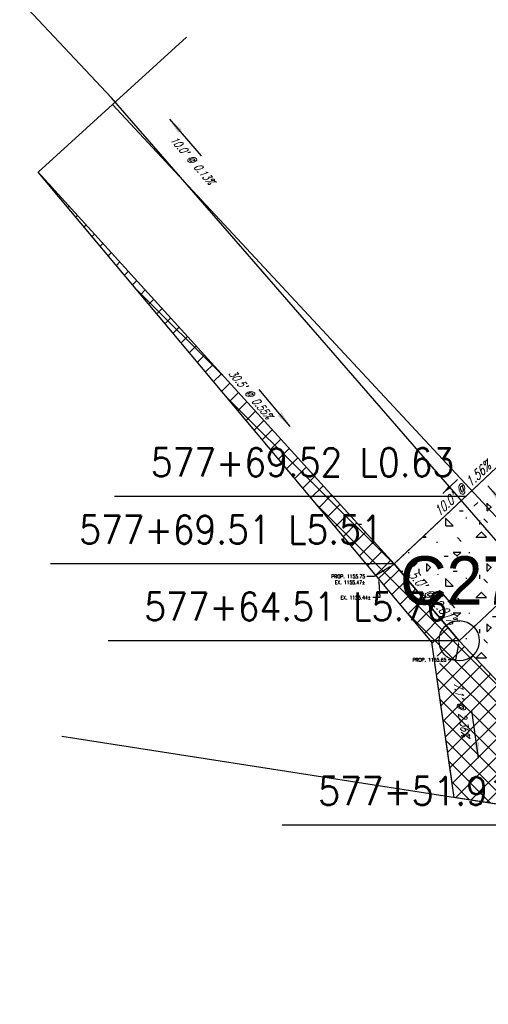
# Model space of a CAD drawing. Extents: x 167754 to 212748, y 396132 to 454338.
# Tile 8 of 150: x 175365 to 175388, y 419418 to 419467. Entities that reach past the tile are written whole.
import ezdxf
from ezdxf import colors
from ezdxf.entities.mleader import LeaderData, LeaderLine
from ezdxf.enums import TextEntityAlignment as Align
from ezdxf.math import Vec2, Vec3

# ---------------------------------------------------------------- set-up
doc = ezdxf.new("R2010")
doc.units = 0
doc.header["$MEASUREMENT"] = 0
doc.layers.get('0').update_dxf_attribs({"linetype": 'CONTINUOUS'})
for name, color, linetype, plot in [('0_3DP_MAT', 181, 'CONTINUOUS', False), ('0_EX. 3DP', 31, 'CONTINUOUS', False), ('0_QUANTITIES_PAVEMENT REMOVED', 130, 'CONTINUOUS', False)]:
    doc.layers.add(name, color=color, linetype=linetype, plot=plot)
for name, color, linetype in [('0_PNTS', 1, 'CONTINUOUS'), ('PNTDESC', 3, 'CONTINUOUS'), ('PNTELEV', 5, 'CONTINUOUS'), ('PNTNO', 7, 'CONTINUOUS'), ('PV_P_CURB_RAMP', 3, 'CONTINUOUS'), ('PV_P_CURB_RAMP_HATCH', 3, 'CONTINUOUS'), ('PV_P_GRADE_BREAKS', 3, 'CONTINUOUS'), ('PV_P_SAW_CUT_LINE', 110, 'CONTINUOUS'), ('SC_SCRATCH-6', 6, 'CONTINUOUS')]:
    doc.layers.add(name, color=color, linetype=linetype)
doc.styles.add('PTXT', font='TXT')
doc.styles.add('romans', font='romans.shx', dxfattribs={"width": 0.75, "oblique": 22.5})
doc.styles.get("Standard").update_dxf_attribs({"font": 'romans.shx', "width": 0.9})
doc.dimstyles.new('4P', dxfattribs={"dimscale": 4, "dimtxt": 0.14, "dimasz": 0.14, "dimexe": 0.05, "dimexo": 0.05, "dimgap": 0.05, "dimtad": 1, "dimzin": 0, "dimdsep": 46, "dimtxsty": 'romans', "dimcen": 0, "dimdle": 0.1, "dimclrd": 1, "dimclre": 1, "dimclrt": 7, "dimaunit": 1, "dimadec": 4, "dimazin": 0, "dimtfac": 1, "dimtmove": 0, "dimatfit": 2, "dimfxl": 1, "dimtvp": 1, "dimtolj": 1, "dimtzin": 0, "dimarcsym": 0})

# ---------------------------------------------------------------- blocks, each defined once
blk = doc.blocks.new('SPT4')
at = {"color": 0, "linetype": 'Continuous'}
blk.add_circle((0, 0), 0.5, dxfattribs=at)
blk = doc.blocks.new('SRVPNO1')
at = {"layer": 'PNTDESC', "style": 'PTXT'}
blk.add_attdef('DESC2', text='', height=1, dxfattribs=at).set_placement((0, -1.75), align=Align.CENTER)
at = {"layer": 'PNTELEV', "style": 'PTXT'}
blk.add_attdef('ELEV2', (1.5, -0.5), '', height=1, dxfattribs=at)
at = {"layer": 'PNTNO', "style": 'PTXT'}
blk.add_attdef('PT#', text='', height=1, dxfattribs=at).set_placement((0, 0.75), align=Align.CENTER)

msp = doc.modelspace()

# ---------------------------------------------------------------- linework, layer by layer
at = {"layer": '0_3DP_MAT'}
for points, elevation in [([(175365.768, 419459.591), (175373.131, 419466.306)], 1155.587), ([(175404.022, 419425.765), (175369.449, 419462.948)], 1155.351)]:
    msp.add_lwpolyline(points, dxfattribs=dict(at, elevation=elevation))
at = {"layer": '0_EX. 3DP'}
for points in [[(175401.053, 419426.813, 1155.844), (175375.923, 419455.775, 1155.68), (175369.401, 419463.292, 1155.667), (175335.667, 419499.211, 1155.831)], [(175386.32, 419429.226, 1155.253), (175385.306, 419436.227, 1155.42), (175365.768, 419459.591, 1155.587)], [(175366.943, 419431.543, 1154.493), (175413.375, 419424.308, 1156.152), (175465.332, 419418.218, 1156.242)]]:
    msp.add_polyline3d(points, dxfattribs=at)

# ---------------------------------------------------------------- texts
at = {"layer": '0_3DP_MAT', "color": 211, "style": 'romans', "oblique": 22.5, "width": 0.75}
for s, rotation, p in [("10.0' @ 1.56%", 43.2822, (175386.979, 419443.674)), ("5.0' @ 2.01%", 310.189, (175385.175, 419438.309))]:
    msp.add_text(s, height=0.48, rotation=rotation, dxfattribs=at).set_placement(p, align=Align.CENTER)
at = {"layer": '0_EX. 3DP', "style": 'romans', "oblique": 22.5, "width": 0.75}
for s, rotation, p in [("10.0' @ 0.13%", 310.9474, (175373.266, 419460.058)), ("30.5' @ 0.55%", 309.9038, (175376.151, 419448.422)), ("7.1' @ 2.36%", 278.2412, (175386.605, 419432.841))]:
    msp.add_text(s, height=0.4, rotation=rotation, dxfattribs=at).set_placement(p, align=Align.CENTER)
at = {"layer": 'SC_SCRATCH-6', "width": 0.9}
for s, height, p in [('577+69.52 L0.63', 1.4, (175386.421, 419445.165)), ('577+69.51 L5.51', 1.4, (175382.867, 419441.819)), ('577+72.04 L5.36', 0.014, (175381.808, 419442.086, 1144.084)), ('577+51.91 L5.72', 1.4, (175394.735, 419428.824))]:
    msp.add_text(s, height=height, dxfattribs=at).set_placement(p, align=Align.MIDDLE_RIGHT)

# ---------------------------------------------------------------- leaders
at = {"layer": '0_3DP_MAT', "color": 211}
for points in [[(175385.853, 419443.618), (175386.581, 419444.304)], [(175386.455, 419437.927), (175385.81, 419438.691)]]:
    msp.add_leader(points, dimstyle='4P', override={"dimscale": 20, "dimtxt": 0.12, "dimasz": 0.024, "dimdec": 2}, dxfattribs=at)
at = {"layer": '0_EX. 3DP'}
for points in [[(175372.282, 419462.224), (175373.855, 419460.411)], [(175378.272, 419446.94), (175376.732, 419448.781)], [(175388.094, 419444), (175389.667, 419442.188)], [(175387.634, 419430.453), (175387.29, 419432.828)]]:
    msp.add_leader(points, dimstyle='4P', override={"dimscale": 20, "dimtxt": 0.12, "dimasz": 0.04, "dimdec": 2}, dxfattribs=at)
at = {"layer": 'SC_SCRATCH-6', "has_arrowhead": 0}
for points in [[(175386.991, 419443.465), (175386.981, 419443.465), (175369.561, 419443.465)], [(175381.814, 419442.069, 1144.084), (175381.813, 419442.069, 1144.084), (175381.639, 419442.069, 1144.084)], [(175395.305, 419427.124), (175395.295, 419427.124), (175377.875, 419427.124)]]:
    msp.add_leader(points, dimstyle='4P', override={"dimscale": 20, "dimasz": 0.1}, dxfattribs=at)

# ---------------------------------------------------------------- next in the draw order: leaders
at = {"layer": '0_3DP_MAT'}
ml = msp.add_multileader_mtext('Standard', dxfattribs=at)
ml.set_content('PROP. 1155.75\\PEX. 1155.47±', color=256)
ml.set_leader_properties()
ml.build(insert=Vec2(0, 0))
ml.multileader.update_dxf_attribs({"dogleg_length": 0.36, "arrow_head_size": 0.18})
ctx = ml.context
ctx.base_point, ctx.char_height, ctx.arrow_head_size, ctx.landing_gap_size, ctx.plane_origin = Vec3(175380.066, 419439.492, 1155.64), 0.18, 0.18, 0.09, Vec3(175367.158, 419449.834, 1155.64)
ctx.text_align_type = 2
notes = []
notes.append((ctx, [(1, (1, 1, 0), (175382.449, 419439.492, 1155.64), (-1, 0), 0.36, [(0, [(175383.365, 419440.05, 1155.64)], 0, [])])]))
ctx.mtext.insert, ctx.mtext.alignment, ctx.mtext.flow_direction = Vec3(175381.999, 419439.582, 1155.64), 3, 5
ctx.mtext.has_bg_fill, ctx.mtext.bg_color, ctx.mtext.bg_scale_factor, ctx.mtext.bg_transparency, ctx.mtext.use_window_bg_color = 1, -1027028792, 1.5, 0, 1
for ctx, leaders in notes:
    for number, flags, end, landing, length, lines in leaders:
        leader = LeaderData()
        leader.index, (leader.has_last_leader_line, leader.has_dogleg_vector, leader.attachment_direction) = number, flags
        leader.last_leader_point, leader.dogleg_vector, leader.dogleg_length = Vec3(end), Vec3(landing), length
        for number, points, colour, breaks in lines:
            line = LeaderLine()
            line.index, line.vertices, line.color, line.breaks = number, Vec3.list(points), colors.encode_raw_color(colour), breaks
            leader.lines.append(line)
        ctx.leaders.append(leader)

# ---------------------------------------------------------------- next in the draw order: hatches: boundary and pattern name
at = {"layer": 'PV_P_CURB_RAMP_HATCH', "transparency": 33554495}
h = msp.add_hatch(dxfattribs=at)
h.set_pattern_fill('CONCRE', color=256, scale=3, pattern_type=2)
h.set_pattern_definition([(0, (0, 0), (3, 3), [0.375, -2.625]), (90, (0, 0), (-3, 3), [0.375, -2.625]), (135, (0.375, 0), (-2.999999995, 2e-16), [0.5303301, -3.7123107]), (0, (0.375, 1.6875), (3, 3), [0.375, -2.625]), (45, (0.5625, 1.5), (0, 2.999999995), [0.2651649, -3.9774756]), (135, (0.5625, 1.5), (-2.999999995, 2e-16), [0.2651649, -3.9774756]), (0, (1.5, 2.4375), (3, 3), [0.5303301, -2.4696699]), (45, (1.5, 2.4375), (0, 2.999999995), [0.375, -3.8676408]), (135, (2.0303, 2.4375), (-2.999999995, 2e-16), [0.375, -3.8676408]), (90, (2.0625, 0.75), (-3, 3), [0.375, -2.625]), (45, (2.0625, 0.75), (0, 2.999999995), [0.2651649, -3.9774756]), (135, (2.25, 0.9375), (-2.999999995, 2e-16), [0.2651649, -3.9774756]), (0, (0.375, 0.75), (3, 3), [0.1875, -2.5125]), (0, (2.625, 1.5), (3, 3), [0.1875, -2.5125]), (90, (1.6875, 1.875), (-3, 3), [0.1875, -2.5125]), (135, (2.0625, 0.1875), (-2.999999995, 2e-16), [0.2651649, -3.9774756]), (135, (0.75, 2.25), (-2.999999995, 2e-16), [0.2651649, -3.9774756]), (45, (1.4062, 0.9844), (0, 2.999999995), [0.2651649, -3.9774756]), (90, (1.0312, 0.375), (-3, 3), [0.046875, -2.953125]), (90, (1.172, 1.6406), (-3, 3), [0.046875, -2.953125]), (90, (2.578, 2.1562), (-3, 3), [0.046875, -2.953125]), (90, (2.625, 0.5625), (-3, 3), [0.046875, -2.953125])])
h.paths.add_polyline_path([(175383.437, 419440.118), (175386.669, 419436.293), (175390.097, 419432.653), (175395.305, 419427.124), (175411.951, 419424.53), (175394.196, 419443.382), (175390.741, 419446.996)])
at = {"layer": 'PV_P_SAW_CUT_LINE', "transparency": 33554495}
h = msp.add_hatch(dxfattribs=at)
h.set_pattern_fill('ANSI37', color=256, scale=5)
h.paths.add_polyline_path([(175365.768, 419459.591), (175383.437, 419440.118), (175386.669, 419436.293), (175393.525, 419429.013), (175395.305, 419427.124), (175386.424, 419428.507), (175385.306, 419436.227)])

# ---------------------------------------------------------------- next in the draw order: linework, layer by layer
at = {"layer": '0_3DP_MAT', "color": 211, "elevation": 1155.253}
for points in [[(175390.741, 419446.996), (175382.662, 419439.388)], [(175383.241, 419439.933), (175390.741, 419446.996)]]:
    msp.add_lwpolyline(points, dxfattribs=at)
at = {"layer": '0_3DP_MAT', "color": 211}
msp.add_polyline3d([(175390.741, 419446.996, 1155.91), (175383.437, 419440.118, 1155.754)], dxfattribs=at)
at = {"layer": 'PV_P_CURB_RAMP', "elevation": 1155.64}
msp.add_lwpolyline([(175383.437, 419440.118), (175386.669, 419436.293), (175390.097, 419432.653), (175395.305, 419427.124), (175411.951, 419424.53), (175394.196, 419443.382), (175390.741, 419446.996), (175383.437, 419440.118)], dxfattribs=at)
at = {"layer": 'PV_P_SAW_CUT_LINE'}
msp.add_lwpolyline([(175365.768, 419459.591), (175383.437, 419440.118), (175386.669, 419436.293), (175393.525, 419429.013), (175395.305, 419427.124), (175386.424, 419428.507), (175385.306, 419436.227), (175365.768, 419459.591)], dxfattribs=at)

# ---------------------------------------------------------------- next in the draw order: leaders
at = {"layer": 'SC_SCRATCH-6', "has_arrowhead": 0}
msp.add_leader([(175383.437, 419440.118), (175383.427, 419440.119), (175366.367, 419440.119)], dimstyle='4P', override={"dimscale": 20, "dimasz": 0.1}, dxfattribs=at)

# ---------------------------------------------------------------- next in the draw order: leaders
at = {"layer": '0_3DP_MAT'}
ml = msp.add_multileader_mtext('Standard', dxfattribs=at)
ml.set_content('PROP. 1155.65', color=256)
ml.set_leader_properties()
ml.build(insert=Vec2(0, 0))
ml.multileader.update_dxf_attribs({"dogleg_length": 0.36, "arrow_head_size": 0.18})
ctx = ml.context
ctx.base_point, ctx.char_height, ctx.arrow_head_size, ctx.landing_gap_size, ctx.plane_origin = Vec3(175384.097, 419435.345), 0.18, 0.18, 0.09, Vec3(175370.339, 419445.932)
ctx.text_align_type = 2
notes = []
notes.append((ctx, [(1, (1, 1, 0), (175386.481, 419435.345), (-1, 0), 0.36, [(0, [(175386.669, 419436.293)], 0, [])])]))
ctx.mtext.insert, ctx.mtext.alignment, ctx.mtext.flow_direction = Vec3(175386.031, 419435.435), 3, 5
ctx.mtext.has_bg_fill, ctx.mtext.bg_color, ctx.mtext.bg_scale_factor, ctx.mtext.bg_transparency, ctx.mtext.use_window_bg_color = 1, -1027028792, 1.5, 0, 1
for ctx, leaders in notes:
    for number, flags, end, landing, length, lines in leaders:
        leader = LeaderData()
        leader.index, (leader.has_last_leader_line, leader.has_dogleg_vector, leader.attachment_direction) = number, flags
        leader.last_leader_point, leader.dogleg_vector, leader.dogleg_length = Vec3(end), Vec3(landing), length
        for number, points, colour, breaks in lines:
            line = LeaderLine()
            line.index, line.vertices, line.color, line.breaks = number, Vec3.list(points), colors.encode_raw_color(colour), breaks
            leader.lines.append(line)
        ctx.leaders.append(leader)

# ---------------------------------------------------------------- next in the draw order: linework, layer by layer
at = {"layer": '0_3DP_MAT', "color": 211}
for points in [[(175386.669, 419436.293, 1155.653), (175394.196, 419443.382, 1155.815)], [(175386.669, 419436.293, 1155.653), (175383.437, 419440.118, 1155.754)], [(175393.525, 419429.013, 1155.497), (175386.669, 419436.293, 1155.653)]]:
    msp.add_polyline3d(points, dxfattribs=at)
at = {"layer": '0_PNTS'}
msp.add_point((175386.669, 419436.293), dxfattribs=at)
at = {"layer": '0_QUANTITIES_PAVEMENT REMOVED'}
msp.add_lwpolyline([(175386.424, 419428.507), (175385.306, 419436.227), (175365.768, 419459.591), (175383.437, 419440.118), (175390.741, 419446.996), (175406.807, 419429.38), (175411.129, 419424.657), (175395.775, 419427.05)], close=True, dxfattribs=at)
at = {"layer": 'PV_P_GRADE_BREAKS', "elevation": 1152.027}
msp.add_lwpolyline([(175386.669, 419436.293), (175394.196, 419443.382)], dxfattribs=at)

# ---------------------------------------------------------------- next in the draw order: block references
at = {"layer": '0_PNTS', "xscale": 2.4, "yscale": 2.4, "zscale": 2.4}
msp.add_blockref('SRVPNO1', (175386.669, 419436.293), dxfattribs=at).add_auto_attribs({'PT#': 'C27', 'ELEV2': '0.000'})
at = {"layer": '0_PNTS', "xscale": 2, "yscale": 2, "zscale": 2}
msp.add_blockref('SPT4', (175386.669, 419436.293), dxfattribs=at)

# ---------------------------------------------------------------- next in the draw order: leaders
at = {"layer": 'SC_SCRATCH-6', "has_arrowhead": 0}
msp.add_leader([(175386.669, 419436.293), (175386.659, 419436.294), (175369.239, 419436.294)], dimstyle='4P', override={"dimscale": 20, "dimasz": 0.1}, dxfattribs=at)

# ---------------------------------------------------------------- next in the draw order: leaders
at = {"layer": '0_3DP_MAT'}
ml = msp.add_multileader_mtext('Standard', dxfattribs=at)
ml.set_content('EX. 1155.44±', color=256)
ml.set_leader_properties()
ml.build(insert=Vec2(0, 0))
ml.multileader.update_dxf_attribs({"dogleg_length": 0.36, "arrow_head_size": 0.18})
ctx = ml.context
ctx.base_point, ctx.char_height, ctx.arrow_head_size, ctx.landing_gap_size, ctx.plane_origin = Vec3(175380.513, 419438.44, 1158.836), 0.18, 0.18, 0.09, Vec3(175366.593, 419449.028, 1158.836)
ctx.text_align_type = 2
notes = []
notes.append((ctx, [(1, (1, 1, 0), (175382.734, 419438.44, 1158.836), (-1, 0), 0.36, [(0, [(175382.662, 419439.388, 1158.836)], 0, [])])]))
ctx.mtext.insert, ctx.mtext.alignment, ctx.mtext.flow_direction = Vec3(175382.284, 419438.53, 1158.836), 3, 5
ctx.mtext.has_bg_fill, ctx.mtext.bg_color, ctx.mtext.bg_scale_factor, ctx.mtext.bg_transparency, ctx.mtext.use_window_bg_color = 1, -1027028792, 1.5, 0, 1
for ctx, leaders in notes:
    for number, flags, end, landing, length, lines in leaders:
        leader = LeaderData()
        leader.index, (leader.has_last_leader_line, leader.has_dogleg_vector, leader.attachment_direction) = number, flags
        leader.last_leader_point, leader.dogleg_vector, leader.dogleg_length = Vec3(end), Vec3(landing), length
        for number, points, colour, breaks in lines:
            line = LeaderLine()
            line.index, line.vertices, line.color, line.breaks = number, Vec3.list(points), colors.encode_raw_color(colour), breaks
            leader.lines.append(line)
        ctx.leaders.append(leader)

# ---------------------------------------------------------------- next in the draw order: linework, layer by layer
at = {"layer": '0_EX. 3DP'}
msp.add_polyline3d([(175382.662, 419439.388, 1155.44), (175390.741, 419446.996, 1155.78)], dxfattribs=at)

# ---------------------------------------------------------------- next in the draw order: texts
at = {"layer": 'SC_SCRATCH-6', "width": 0.9}
msp.add_text('577+64.51 L5.76', height=1.4, dxfattribs=at).set_placement((175386.099, 419437.994), align=Align.MIDDLE_RIGHT)

doc.saveas('drawing.dxf')
